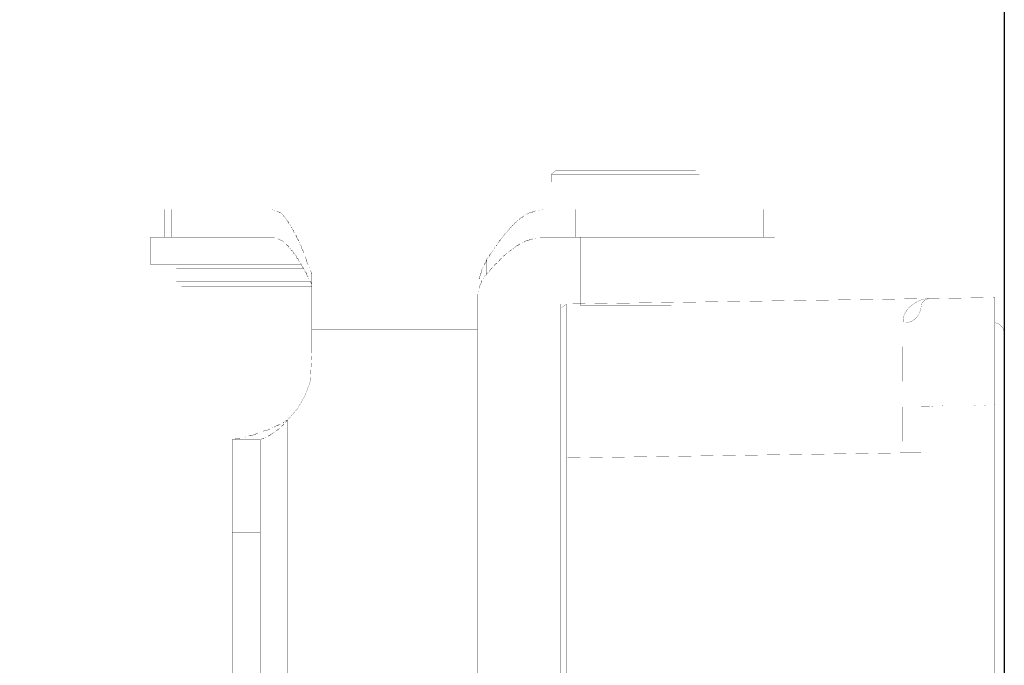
# Model space of a CAD drawing. Header units: millimetres. Extents: x -289 to 305, y -210 to 210.
# Tile 68 of 79: x 149.91 to 158.33, y 113.72 to 119.24. Entities that reach past the tile are written whole.
import ezdxf

# ---------------------------------------------------------------- set-up
doc = ezdxf.new("R2010")
doc.units = ezdxf.units.MM
doc.layers.add('VIEW0003', color=7, linetype='Continuous')
doc.styles.get("Standard").update_dxf_attribs({"font": 'ROMANS', "bigfont": 'EXTFONT'})
doc.dimstyles.new('ISO-25', dxfattribs={"dimtxt": 2.5, "dimasz": 2.5, "dimexe": 1.25, "dimexo": 0.625, "dimtad": 1, "dimtxsty": 'Standard', "dimcen": 2.5, "dimadec": 0, "dimazin": 0, "dimtfac": 1, "dimtmove": 0, "dimatfit": 3, "dimfxl": 1, "dimarcsym": 0})

# ---------------------------------------------------------------- blocks, each defined once
blk = doc.blocks.new('DTL0017')
at = {"color": 0, "linetype": 'Continuous'}
blk.add_line((-155.982, -2.3), (156, -2.3), dxfattribs=at)
at = {"color": 3, "linetype": 'Continuous'}
for points, const_width in [([(48.102, -2.778), (48.176, -2.558), (48.359, -2.374), (48.581, -2.3)], 0.00984), ([(48.581, -2.3), (88.048, -2.3)], 0.00984), ([(55.076, -2.778), (55.076, -2.3)], 0.00984), ([(89.815, -2.778), (46.814, -2.778)], 0.00984), ([(47.145, -24.756), (46.814, -2.778)], 0.00984), ([(52.315, -2.778), (52.352, -3.883)], 0.00197), ([(52.352, -4.251), (52.352, -4.656)], 0.00197), ([(52.352, -5.024), (52.388, -6.128)], 0.00197), ([(48.102, -7.49), (47.922, -7.487), (47.75, -7.447), (47.587, -7.375), (47.435, -7.274), (47.296, -7.149), (47.173, -7.005), (47.067, -6.844), (46.979, -6.672), (46.913, -6.493), (46.869, -6.31), (46.85, -6.128)], 0.00984), ([(46.85, -6.128), (52.388, -6.128)], 0.00984), ([(47.329, -6.57), (47.109, -6.533), (46.925, -6.349), (46.85, -6.128)], 0.00984), ([(47.329, -6.57), (47.454, -6.598), (47.572, -6.637), (47.68, -6.687), (47.778, -6.749), (47.865, -6.822), (47.941, -6.906), (48.003, -7.001), (48.051, -7.107), (48.084, -7.224), (48.102, -7.352), (48.102, -7.49)], 0.00984), ([(47.329, -6.57), (89.299, -6.57)], 0.00984), ([(84.241, -6.57), (84.241, -6.128), (52.388, -6.128)], 0.00984), ([(52.388, -6.57), (52.388, -6.128)], 0.00984), ([(54.78, -7.527), (81.848, -7.527), (81.848, -6.57)], 0.00984), ([(54.78, -6.57), (54.78, -7.527)], 0.00984), ([(54.78, -7.527), (48.102, -7.49)], 0.00984), ([(54.78, -7.527), (55.039, -24.756)], 0.00984), ([(81.848, -7.527), (81.591, -24.756), (55.039, -24.756)], 0.00984), ([(42.286, -14.081), (42.286, -15.158), (42.286, -16.236), (42.286, -17.314), (42.286, -18.391), (42.286, -19.469), (42.286, -20.546), (42.286, -21.624), (42.286, -22.701), (42.286, -23.779), (42.286, -24.856), (42.286, -25.934)], 0.00984), ([(42.286, -14.081), (43.721, -14.081)], 0.00984), ([(43.685, -14.081), (43.721, -14.081)], 0.00984), ([(43.721, -14.081), (43.721, -14.563), (43.721, -15.045), (43.721, -15.527), (43.721, -16.008), (43.721, -16.49), (43.721, -16.972), (43.721, -17.454), (43.721, -17.936), (43.721, -18.418), (43.721, -18.9), (43.721, -19.382)], 0.00984), ([(43.721, -14.081), (43.721, -14.67)], 0.00984), ([(43.721, -14.67), (42.286, -14.67)], 0.00984), ([(43.721, -14.67), (43.721, -15.543), (43.721, -16.417), (43.721, -17.29), (43.721, -18.164), (43.721, -19.037), (43.721, -19.91), (43.721, -20.784), (43.721, -21.657), (43.721, -22.531), (43.721, -23.404), (43.721, -24.278)], 0.00984), ([(40.887, -17.468), (40.887, -19.951), (40.887, -22.434), (40.887, -24.917), (40.887, -27.4), (40.887, -29.883), (40.887, -32.366), (40.887, -34.849), (40.887, -37.332), (40.887, -39.816), (40.887, -42.299), (40.887, -44.782)], 0.00984), ([(40.887, -17.468), (42.286, -17.468)], 0.00984), ([(40.299, -18.13), (40.482, -17.946)], 0.00984), ([(40.299, -18.13), (40.299, -18.783), (40.299, -19.435), (40.299, -20.088), (40.299, -20.74), (40.299, -21.393), (40.299, -22.045), (40.299, -22.698), (40.299, -23.351), (40.299, -24.003), (40.299, -24.656), (40.299, -25.308)], 0.00984), ([(40.482, -21.738), (40.482, -21.393), (40.482, -21.048), (40.482, -20.704), (40.482, -20.359), (40.482, -20.014), (40.482, -19.669), (40.482, -19.325), (40.482, -18.98), (40.482, -18.635), (40.482, -18.291), (40.482, -17.946)], 0.00984), ([(40.482, -17.946), (40.887, -17.946)], 0.00984), ([(42.286, -17.688), (40.887, -17.688)], 0.00984), ([(43.721, -19.382), (47.218, -19.382)], 0.00984), ([(47.218, -19.382), (47.218, -19.807), (47.218, -20.232), (47.218, -20.657), (47.218, -21.082), (47.218, -21.507), (47.218, -21.932), (47.218, -22.357), (47.218, -22.782), (47.218, -23.207), (47.218, -23.632), (47.218, -24.057)], 0.00984), ([(40.482, -25.529), (40.482, -25.185), (40.482, -24.84), (40.482, -24.495), (40.482, -24.151), (40.482, -23.806), (40.482, -23.461), (40.482, -23.116), (40.482, -22.772), (40.482, -22.427), (40.482, -22.082), (40.482, -21.738)], 0.00984), ([(43.721, -24.057), (43.721, -25.934)], 0.00984), ([(47.218, -24.057), (43.721, -24.057)], 0.00984), ([(43.721, -24.278), (42.286, -24.278)], 0.00984), ([(55.039, -24.756), (47.145, -24.756)], 0.00984), ([(47.329, -25.014), (47.145, -24.756)], 0.00984), ([(55.039, -25.051), (55.039, -24.756)], 0.00984), ([(47.145, -25.051), (89.483, -25.051)], 0.00984), ([(47.145, -25.051), (47.145, -28.364)], 0.00984), ([(40.482, -25.529), (40.299, -25.308)], 0.00984), ([(40.887, -25.529), (40.482, -25.529)], 0.00984), ([(42.286, -38.818), (42.286, -25.934)], 0.00984), ([(44.826, -28.842), (44.826, -28.805), (44.789, -28.805), (44.752, -28.769), (44.715, -28.769), (44.715, -28.732), (44.678, -28.732), (44.678, -28.695), (44.605, -28.695), (44.605, -28.658), (44.568, -28.658), (44.531, -28.622), (44.494, -28.622), (44.494, -28.585), (44.458, -28.585), (44.421, -28.548), (44.384, -28.548), (44.384, -28.511), (44.348, -28.511), (44.311, -28.474), (44.274, -28.474), (44.274, -28.437), (44.237, -28.437), (44.164, -28.364), (44.127, -28.364), (44.127, -28.327), (44.089, -28.327), (44.053, -28.29), (44.016, -28.29), (44.016, -28.253), (43.98, -28.253), (43.942, -28.217), (43.906, -28.217), (43.906, -28.18), (43.869, -28.18), (43.869, -28.143), (43.832, -28.143), (43.758, -28.069), (43.721, -28.069), (43.721, -28.033), (43.685, -28.033), (43.574, -27.922), (43.537, -27.922), (43.537, -27.885), (43.5, -27.885), (43.5, -27.848), (43.464, -27.848), (43.464, -27.811), (43.428, -27.811), (43.28, -27.664), (43.243, -27.664), (43.243, -27.628), (43.206, -27.628), (43.206, -27.591), (43.169, -27.591), (43.169, -27.554), (43.133, -27.554), (43.133, -27.517), (43.096, -27.517), (43.096, -27.48), (43.059, -27.48), (43.059, -27.443), (43.022, -27.443), (43.022, -27.407), (42.986, -27.407), (42.986, -27.37), (42.948, -27.37), (42.948, -27.333), (42.911, -27.333), (42.911, -27.296), (42.875, -27.296), (42.875, -27.259), (42.838, -27.223), (42.838, -27.186), (42.801, -27.186), (42.801, -27.149), (42.764, -27.149), (42.764, -27.112), (42.727, -27.112), (42.727, -27.075), (42.691, -27.039), (42.691, -27.002), (42.654, -27.002), (42.654, -26.965), (42.617, -26.965), (42.617, -26.891), (42.58, -26.891), (42.58, -26.854), (42.543, -26.818), (42.543, -26.781), (42.507, -26.744), (42.507, -26.707), (42.47, -26.67), (42.47, -26.597), (42.434, -26.597), (42.434, -26.486), (42.397, -26.486), (42.397, -26.376), (42.36, -26.339), (42.36, -26.192), (42.323, -26.155), (42.323, -25.971), (42.286, -25.971), (42.286, -25.934)], 0.00984), ([(42.286, -25.934), (43.721, -25.934)], 0.00984), ([(43.721, -25.934), (43.721, -25.939), (43.721, -25.953), (43.721, -25.972), (43.721, -25.995), (43.721, -26.02), (43.721, -26.043), (43.721, -26.063), (43.721, -26.076), (43.721, -26.081), (43.722, -26.083), (43.726, -26.086), (43.731, -26.091), (43.736, -26.097), (43.742, -26.103), (43.748, -26.109), (43.753, -26.113), (43.757, -26.117), (43.758, -26.118), (43.758, -26.138), (43.758, -26.158), (43.758, -26.179), (43.758, -26.199), (43.758, -26.219), (43.758, -26.24), (43.758, -26.26), (43.758, -26.28), (43.758, -26.301), (43.758, -26.303), (43.758, -26.307), (43.758, -26.311), (43.758, -26.317), (43.758, -26.323), (43.758, -26.329), (43.758, -26.334), (43.758, -26.338), (43.758, -26.339), (43.759, -26.34), (43.762, -26.343), (43.767, -26.348), (43.773, -26.354), (43.779, -26.36), (43.785, -26.366), (43.79, -26.371), (43.793, -26.374), (43.795, -26.376), (43.795, -26.38), (43.795, -26.393), (43.795, -26.411), (43.795, -26.434), (43.795, -26.459), (43.795, -26.482), (43.795, -26.502), (43.795, -26.517), (43.795, -26.523), (43.799, -26.523), (43.804, -26.523), (43.809, -26.523), (43.815, -26.523), (43.821, -26.523), (43.826, -26.523), (43.83, -26.523), (43.832, -26.523), (43.832, -26.527), (43.832, -26.539), (43.832, -26.558), (43.832, -26.58), (43.832, -26.605), (43.832, -26.628), (43.832, -26.649), (43.832, -26.663), (43.832, -26.67), (43.836, -26.67), (43.84, -26.67), (43.846, -26.67), (43.852, -26.67), (43.858, -26.67), (43.863, -26.67), (43.867, -26.67), (43.868, -26.67), (43.869, -26.673), (43.869, -26.682), (43.869, -26.696), (43.869, -26.713), (43.869, -26.731), (43.869, -26.749), (43.869, -26.764), (43.869, -26.775), (43.869, -26.781), (43.872, -26.781), (43.877, -26.781), (43.883, -26.781), (43.889, -26.781), (43.895, -26.781), (43.9, -26.781), (43.904, -26.781), (43.906, -26.781), (43.906, -26.782), (43.906, -26.788), (43.906, -26.797), (43.906, -26.808), (43.906, -26.821), (43.906, -26.832), (43.906, -26.843), (43.906, -26.85), (43.906, -26.854), (43.909, -26.854), (43.914, -26.854), (43.919, -26.854), (43.925, -26.854), (43.931, -26.854), (43.936, -26.854), (43.94, -26.854), (43.942, -26.854), (43.942, -26.856), (43.942, -26.861), (43.942, -26.87), (43.942, -26.881), (43.942, -26.894), (43.942, -26.905), (43.942, -26.916), (43.942, -26.924), (43.942, -26.928), (43.946, -26.928), (43.95, -26.928), (43.956, -26.928), (43.962, -26.928), (43.968, -26.928), (43.973, -26.928), (43.977, -26.928), (43.98, -26.928), (43.98, -26.929), (43.98, -26.935), (43.98, -26.943), (43.98, -26.955), (43.98, -26.967), (43.98, -26.979), (43.98, -26.989), (43.98, -26.997), (43.98, -27.001), (43.983, -27.002), (43.987, -27.002), (43.993, -27.002), (43.999, -27.002), (44.004, -27.002), (44.01, -27.002), (44.014, -27.002), (44.016, -27.002), (44.016, -27.008), (44.016, -27.017), (44.016, -27.028), (44.016, -27.04), (44.016, -27.052), (44.016, -27.062), (44.016, -27.071), (44.016, -27.075), (44.019, -27.075), (44.023, -27.075), (44.029, -27.075), (44.035, -27.075), (44.041, -27.075), (44.046, -27.075), (44.051, -27.075), (44.053, -27.075), (44.053, -27.081), (44.053, -27.09), (44.053, -27.101), (44.053, -27.113), (44.053, -27.125), (44.053, -27.135), (44.053, -27.144), (44.053, -27.148), (44.056, -27.149), (44.06, -27.149), (44.065, -27.149), (44.071, -27.149), (44.077, -27.149), (44.083, -27.149), (44.087, -27.149), (44.089, -27.149), (44.089, -27.154), (44.089, -27.163), (44.089, -27.174), (44.089, -27.186), (44.089, -27.198), (44.089, -27.209), (44.089, -27.217)], 0.00984), ([(44.089, -27.217), (44.089, -27.222), (44.092, -27.223), (44.096, -27.223), (44.102, -27.223), (44.108, -27.223), (44.114, -27.223), (44.12, -27.223), (44.124, -27.223), (44.126, -27.223), (44.127, -27.225), (44.127, -27.229), (44.127, -27.235), (44.127, -27.241), (44.127, -27.247), (44.127, -27.252), (44.127, -27.257), (44.127, -27.259), (44.129, -27.259), (44.133, -27.259), (44.139, -27.259), (44.145, -27.259), (44.151, -27.259), (44.156, -27.259), (44.161, -27.259), (44.163, -27.259), (44.164, -27.264), (44.164, -27.273), (44.164, -27.283), (44.164, -27.295), (44.164, -27.307), (44.164, -27.318), (44.164, -27.327), (44.164, -27.332), (44.166, -27.333), (44.17, -27.333), (44.175, -27.333), (44.181, -27.333), (44.187, -27.333), (44.193, -27.333), (44.197, -27.333), (44.2, -27.333), (44.2, -27.335), (44.2, -27.339), (44.2, -27.345), (44.2, -27.351), (44.2, -27.357), (44.2, -27.362), (44.2, -27.367), (44.2, -27.369), (44.203, -27.372), (44.207, -27.376), (44.212, -27.381), (44.218, -27.387), (44.224, -27.394), (44.23, -27.399), (44.234, -27.403), (44.237, -27.406), (44.237, -27.409), (44.237, -27.413), (44.237, -27.418), (44.237, -27.424), (44.237, -27.43), (44.237, -27.436), (44.237, -27.44), (44.237, -27.443), (44.239, -27.443), (44.243, -27.443), (44.249, -27.443), (44.255, -27.443), (44.261, -27.443), (44.266, -27.443), (44.271, -27.443), (44.274, -27.443), (44.274, -27.445), (44.274, -27.449), (44.274, -27.454), (44.274, -27.46), (44.274, -27.466), (44.274, -27.472), (44.274, -27.477), (44.274, -27.479), (44.276, -27.48), (44.28, -27.48), (44.285, -27.48), (44.291, -27.48), (44.297, -27.48), (44.303, -27.48), (44.307, -27.48), (44.31, -27.48), (44.311, -27.482), (44.311, -27.486), (44.311, -27.491), (44.311, -27.497), (44.311, -27.503), (44.311, -27.509), (44.311, -27.513), (44.311, -27.516), (44.313, -27.519), (44.317, -27.523), (44.322, -27.528), (44.328, -27.534), (44.334, -27.54), (44.339, -27.545), (44.344, -27.55), (44.347, -27.553), (44.348, -27.554), (44.348, -27.556), (44.348, -27.559), (44.348, -27.564), (44.348, -27.57), (44.348, -27.576), (44.348, -27.582), (44.348, -27.587), (44.348, -27.59), (44.35, -27.591), (44.353, -27.591), (44.358, -27.591), (44.364, -27.591), (44.37, -27.591), (44.375, -27.591), (44.38, -27.591), (44.383, -27.591), (44.384, -27.592), (44.384, -27.596), (44.384, -27.601), (44.384, -27.607), (44.384, -27.613), (44.384, -27.619), (44.384, -27.623), (44.384, -27.627), (44.385, -27.628), (44.389, -27.628), (44.394, -27.628), (44.4, -27.628), (44.406, -27.628), (44.412, -27.628), (44.417, -27.628), (44.42, -27.628), (44.421, -27.629), (44.421, -27.633), (44.421, -27.638), (44.421, -27.644), (44.421, -27.65), (44.421, -27.655), (44.421, -27.66), (44.421, -27.663), (44.421, -27.664), (44.422, -27.666), (44.426, -27.669), (44.431, -27.674), (44.437, -27.68), (44.443, -27.686), (44.448, -27.692), (44.453, -27.697), (44.456, -27.7), (44.458, -27.701), (44.458, -27.703), (44.458, -27.706), (44.458, -27.711), (44.458, -27.717), (44.458, -27.723), (44.458, -27.729), (44.458, -27.734), (44.458, -27.737), (44.458, -27.738), (44.459, -27.738), (44.462, -27.738), (44.467, -27.738), (44.473, -27.738), (44.479, -27.738), (44.485, -27.738), (44.49, -27.738), (44.493, -27.738), (44.494, -27.738), (44.494, -27.739), (44.494, -27.743), (44.494, -27.748), (44.494, -27.753), (44.494, -27.759), (44.494, -27.765), (44.494, -27.77), (44.494, -27.773)], 0.00984), ([(44.494, -27.773), (44.494, -27.775), (44.496, -27.775), (44.499, -27.775), (44.504, -27.775), (44.51, -27.775), (44.516, -27.775), (44.522, -27.775), (44.526, -27.775), (44.53, -27.775), (44.531, -27.775), (44.531, -27.776), (44.531, -27.779), (44.531, -27.784), (44.531, -27.79), (44.531, -27.796), (44.531, -27.802), (44.531, -27.807), (44.531, -27.81), (44.531, -27.811), (44.532, -27.811), (44.536, -27.811), (44.54, -27.811), (44.546, -27.811), (44.552, -27.811), (44.558, -27.811), (44.563, -27.811), (44.567, -27.811), (44.568, -27.811), (44.568, -27.813), (44.568, -27.816), (44.568, -27.821), (44.568, -27.826), (44.568, -27.832), (44.568, -27.838), (44.568, -27.843), (44.568, -27.847), (44.568, -27.848), (44.57, -27.85), (44.577, -27.857), (44.586, -27.866), (44.597, -27.878), (44.61, -27.89), (44.621, -27.902), (44.631, -27.912), (44.638, -27.919), (44.641, -27.922), (44.641, -27.923), (44.641, -27.926), (44.641, -27.931), (44.641, -27.937), (44.641, -27.943), (44.641, -27.949), (44.641, -27.954), (44.641, -27.957), (44.641, -27.959), (44.646, -27.959), (44.65, -27.959), (44.656, -27.959), (44.662, -27.959), (44.668, -27.959), (44.673, -27.959), (44.677, -27.959), (44.678, -27.959), (44.678, -27.963), (44.678, -27.968), (44.678, -27.973), (44.678, -27.979), (44.678, -27.985), (44.678, -27.99), (44.678, -27.994), (44.678, -27.996), (44.682, -27.996), (44.687, -27.996), (44.693, -27.996), (44.699, -27.996), (44.705, -27.996), (44.71, -27.996), (44.713, -27.996), (44.715, -27.996), (44.715, -28), (44.715, -28.004), (44.715, -28.01), (44.715, -28.016), (44.715, -28.022), (44.715, -28.027), (44.715, -28.031), (44.715, -28.033), (44.719, -28.033), (44.723, -28.033), (44.729, -28.033), (44.735, -28.033), (44.741, -28.033), (44.746, -28.033), (44.75, -28.033), (44.752, -28.033), (44.752, -28.036), (44.752, -28.041), (44.752, -28.046), (44.752, -28.052), (44.752, -28.058), (44.752, -28.063), (44.752, -28.067), (44.752, -28.069), (44.756, -28.069), (44.76, -28.069), (44.766, -28.069), (44.772, -28.069), (44.778, -28.069), (44.783, -28.069), (44.787, -28.069), (44.789, -28.069), (44.789, -28.073), (44.789, -28.077), (44.789, -28.083), (44.789, -28.089), (44.789, -28.095), (44.789, -28.1), (44.789, -28.104), (44.789, -28.106), (44.792, -28.106), (44.797, -28.106), (44.802, -28.106), (44.809, -28.106), (44.815, -28.106), (44.82, -28.106), (44.824, -28.106), (44.826, -28.106), (44.826, -28.109), (44.826, -28.114), (44.826, -28.119), (44.826, -28.125), (44.826, -28.131), (44.826, -28.137), (44.826, -28.141), (44.826, -28.143), (44.829, -28.143), (44.834, -28.143), (44.839, -28.143), (44.845, -28.143), (44.851, -28.143), (44.856, -28.143), (44.86, -28.143), (44.862, -28.143), (44.863, -28.146), (44.863, -28.15), (44.863, -28.156), (44.863, -28.162), (44.863, -28.168), (44.863, -28.173), (44.863, -28.177), (44.863, -28.179), (44.866, -28.18), (44.87, -28.18), (44.876, -28.18), (44.882, -28.18), (44.888, -28.18), (44.893, -28.18), (44.897, -28.18), (44.9, -28.18), (44.9, -28.183), (44.9, -28.187), (44.9, -28.192), (44.9, -28.198), (44.9, -28.204), (44.9, -28.21), (44.9, -28.214), (44.9, -28.216), (44.903, -28.217), (44.907, -28.217), (44.912, -28.217), (44.918, -28.217), (44.924, -28.217), (44.93, -28.217), (44.934, -28.217), (44.936, -28.217), (44.936, -28.219), (44.936, -28.224), (44.936, -28.229), (44.936, -28.235), (44.936, -28.241), (44.936, -28.246), (44.936, -28.251), (44.936, -28.253)], 0.00984), ([(44.937, -28.253), (44.939, -28.253), (44.943, -28.253), (44.949, -28.253), (44.955, -28.253), (44.961, -28.253), (44.966, -28.253), (44.971, -28.253), (44.973, -28.253), (44.973, -28.256), (44.973, -28.26), (44.973, -28.266), (44.973, -28.272), (44.973, -28.278), (44.973, -28.283), (44.973, -28.287), (44.973, -28.29), (44.976, -28.29), (44.98, -28.29), (44.985, -28.29), (44.991, -28.29), (44.997, -28.29), (45.002, -28.29), (45.007, -28.29), (45.009, -28.29), (45.01, -28.293), (45.01, -28.297), (45.01, -28.302), (45.01, -28.308), (45.01, -28.314), (45.01, -28.32), (45.01, -28.324), (45.01, -28.327), (45.012, -28.327), (45.016, -28.327), (45.022, -28.327), (45.028, -28.327), (45.034, -28.327), (45.039, -28.327), (45.044, -28.327), (45.047, -28.327), (45.047, -28.329), (45.047, -28.333), (45.047, -28.339), (45.047, -28.345), (45.047, -28.351), (45.047, -28.356), (45.047, -28.36), (45.047, -28.363), (45.049, -28.364), (45.053, -28.364), (45.059, -28.364), (45.065, -28.364), (45.071, -28.364), (45.076, -28.364), (45.081, -28.364), (45.083, -28.364), (45.084, -28.366), (45.084, -28.37), (45.084, -28.375), (45.084, -28.381), (45.084, -28.387), (45.084, -28.393), (45.084, -28.397), (45.084, -28.4), (45.086, -28.4), (45.09, -28.4), (45.095, -28.4), (45.101, -28.4), (45.107, -28.4), (45.113, -28.4), (45.117, -28.4), (45.12, -28.4), (45.121, -28.403), (45.121, -28.406), (45.121, -28.412), (45.121, -28.418), (45.121, -28.424), (45.121, -28.429), (45.121, -28.434), (45.121, -28.437), (45.123, -28.437), (45.127, -28.437), (45.132, -28.437), (45.138, -28.437), (45.144, -28.437), (45.149, -28.437), (45.154, -28.437), (45.157, -28.437), (45.158, -28.439), (45.158, -28.443), (45.158, -28.448), (45.158, -28.454), (45.158, -28.46), (45.158, -28.466), (45.158, -28.47), (45.158, -28.473), (45.159, -28.474), (45.163, -28.474), (45.168, -28.474), (45.174, -28.474), (45.18, -28.474), (45.186, -28.474), (45.191, -28.474), (45.194, -28.474), (45.194, -28.476), (45.194, -28.48), (45.194, -28.485), (45.194, -28.491), (45.194, -28.497), (45.194, -28.502), (45.194, -28.507), (45.194, -28.51), (45.196, -28.511), (45.2, -28.511), (45.205, -28.511), (45.211, -28.511), (45.217, -28.511), (45.223, -28.511), (45.227, -28.511), (45.23, -28.511), (45.231, -28.513), (45.231, -28.516), (45.231, -28.521), (45.231, -28.527), (45.231, -28.533), (45.231, -28.539), (45.231, -28.544), (45.231, -28.547), (45.233, -28.548), (45.237, -28.548), (45.242, -28.548), (45.247, -28.548), (45.254, -28.548), (45.259, -28.548), (45.264, -28.548), (45.267, -28.548), (45.268, -28.549), (45.268, -28.553), (45.268, -28.558), (45.268, -28.564), (45.268, -28.57), (45.268, -28.576), (45.268, -28.58), (45.268, -28.584), (45.268, -28.585), (45.27, -28.585), (45.273, -28.585), (45.278, -28.585), (45.284, -28.585), (45.29, -28.585), (45.295, -28.585), (45.3, -28.585), (45.303, -28.585), (45.304, -28.585), (45.304, -28.586), (45.304, -28.59), (45.304, -28.595), (45.304, -28.6), (45.304, -28.607), (45.304, -28.612), (45.304, -28.617), (45.304, -28.62), (45.304, -28.622), (45.305, -28.622), (45.309, -28.622), (45.314, -28.622), (45.32, -28.622), (45.326, -28.622), (45.332, -28.622), (45.336, -28.622), (45.34, -28.622), (45.341, -28.622), (45.342, -28.623), (45.346, -28.626), (45.351, -28.631), (45.356, -28.637), (45.363, -28.643), (45.368, -28.649), (45.373, -28.654), (45.377, -28.657), (45.378, -28.658)], 0.00984), ([(45.341, -28.658), (45.342, -28.658), (45.346, -28.658), (45.35, -28.658), (45.356, -28.658), (45.362, -28.658), (45.368, -28.658), (45.373, -28.658), (45.376, -28.658), (45.378, -28.658), (45.379, -28.658), (45.382, -28.658), (45.387, -28.658), (45.393, -28.658), (45.399, -28.658), (45.405, -28.658), (45.41, -28.658), (45.413, -28.658), (45.415, -28.658), (45.415, -28.663), (45.415, -28.667), (45.415, -28.673), (45.415, -28.679), (45.415, -28.685), (45.415, -28.69), (45.415, -28.693), (45.415, -28.695), (45.419, -28.695), (45.423, -28.695), (45.429, -28.695), (45.435, -28.695), (45.441, -28.695), (45.446, -28.695), (45.45, -28.695), (45.451, -28.695), (45.452, -28.699), (45.452, -28.703), (45.452, -28.709), (45.452, -28.715), (45.452, -28.721), (45.452, -28.726), (45.452, -28.73), (45.452, -28.732), (45.455, -28.732), (45.46, -28.732), (45.465, -28.732), (45.471, -28.732), (45.477, -28.732), (45.482, -28.732), (45.486, -28.732), (45.488, -28.732), (45.488, -28.735), (45.488, -28.74), (45.488, -28.745), (45.488, -28.751), (45.488, -28.757), (45.488, -28.762), (45.488, -28.766), (45.488, -28.768), (45.491, -28.769), (45.496, -28.769), (45.501, -28.769), (45.507, -28.769), (45.513, -28.769), (45.519, -28.769), (45.523, -28.769), (45.525, -28.769), (45.525, -28.772), (45.525, -28.776), (45.525, -28.781), (45.525, -28.787), (45.525, -28.793), (45.525, -28.799), (45.525, -28.803), (45.525, -28.805), (45.528, -28.805), (45.532, -28.805), (45.537, -28.805), (45.543, -28.805), (45.549, -28.805), (45.555, -28.805), (45.559, -28.805), (45.561, -28.805), (45.562, -28.808), (45.562, -28.812), (45.562, -28.818), (45.562, -28.823), (45.562, -28.83), (45.562, -28.835), (45.562, -28.839), (45.562, -28.842), (45.564, -28.842), (45.568, -28.842), (45.573, -28.842), (45.579, -28.842), (45.585, -28.842), (45.591, -28.842), (45.595, -28.842), (45.598, -28.842), (45.599, -28.845), (45.599, -28.848), (45.599, -28.854), (45.599, -28.86), (45.599, -28.866), (45.599, -28.871), (45.599, -28.876), (45.599, -28.879), (45.603, -28.879), (45.61, -28.879), (45.621, -28.879), (45.633, -28.879), (45.645, -28.879), (45.656, -28.879), (45.665, -28.879), (45.671, -28.879), (45.672, -28.879), (45.672, -28.881), (45.672, -28.885), (45.672, -28.89), (45.672, -28.896), (45.672, -28.902), (45.672, -28.908), (45.672, -28.912), (45.672, -28.915)], 0.00984), ([(45.857, -29.247), (45.857, -29.244), (45.857, -29.24), (45.857, -29.234), (45.857, -29.228), (45.857, -29.222), (45.857, -29.217), (45.857, -29.213), (45.857, -29.211), (45.855, -29.21), (45.844, -29.21), (45.827, -29.21), (45.805, -29.21), (45.781, -29.21), (45.757, -29.21), (45.736, -29.21), (45.719, -29.21), (45.71, -29.21), (45.709, -29.21), (45.709, -29.208), (45.709, -29.203), (45.709, -29.198), (45.709, -29.192), (45.709, -29.186), (45.709, -29.181), (45.709, -29.176), (45.709, -29.174), (45.708, -29.174), (45.699, -29.174), (45.682, -29.174), (45.661, -29.174), (45.637, -29.174), (45.613, -29.174), (45.591, -29.174), (45.574, -29.174), (45.564, -29.174), (45.562, -29.173), (45.562, -29.171), (45.562, -29.167), (45.562, -29.162), (45.562, -29.156), (45.562, -29.15), (45.562, -29.145), (45.562, -29.14), (45.562, -29.137), (45.556, -29.137), (45.544, -29.137), (45.528, -29.137), (45.511, -29.137), (45.493, -29.137), (45.476, -29.137), (45.462, -29.137), (45.454, -29.137), (45.452, -29.137), (45.452, -29.135), (45.452, -29.131), (45.452, -29.126), (45.452, -29.12), (45.452, -29.114), (45.452, -29.109), (45.452, -29.104), (45.452, -29.101), (45.448, -29.1), (45.441, -29.1), (45.431, -29.1), (45.419, -29.1), (45.407, -29.1), (45.396, -29.1), (45.386, -29.1), (45.38, -29.1), (45.378, -29.1), (45.376, -29.099), (45.373, -29.095), (45.368, -29.09), (45.362, -29.084), (45.356, -29.078), (45.35, -29.073), (45.346, -29.068), (45.342, -29.064), (45.341, -29.063), (45.339, -29.063), (45.332, -29.063), (45.322, -29.063), (45.311, -29.063), (45.299, -29.063), (45.288, -29.063), (45.278, -29.063), (45.271, -29.063), (45.268, -29.063), (45.268, -29.062), (45.268, -29.059), (45.268, -29.054), (45.268, -29.048), (45.268, -29.042), (45.268, -29.037), (45.268, -29.032), (45.268, -29.028), (45.268, -29.026), (45.266, -29.026), (45.26, -29.026), (45.251, -29.026), (45.24, -29.026), (45.228, -29.026), (45.216, -29.026), (45.206, -29.026), (45.198, -29.026), (45.195, -29.026), (45.194, -29.023), (45.194, -29.018), (45.194, -29.012), (45.194, -29.006), (45.194, -29.001), (45.194, -28.995), (45.194, -28.991), (45.194, -28.99), (45.193, -28.989), (45.188, -28.989), (45.179, -28.989), (45.168, -28.989), (45.156, -28.989), (45.144, -28.989), (45.133, -28.989), (45.125, -28.989), (45.121, -28.989), (45.121, -28.986), (45.121, -28.982), (45.121, -28.977), (45.121, -28.971), (45.121, -28.965), (45.121, -28.959), (45.121, -28.955), (45.121, -28.953), (45.115, -28.953), (45.107, -28.953), (45.096, -28.953), (45.084, -28.953), (45.072, -28.953), (45.061, -28.953), (45.053, -28.953), (45.048, -28.953), (45.047, -28.95), (45.047, -28.946), (45.047, -28.941), (45.047, -28.935), (45.047, -28.929), (45.047, -28.923), (45.047, -28.919), (45.047, -28.917), (45.042, -28.916), (45.034, -28.916), (45.024, -28.916), (45.012, -28.916), (45, -28.916), (44.989, -28.916), (44.98, -28.916), (44.975, -28.916), (44.973, -28.916), (44.973, -28.914), (44.973, -28.91), (44.973, -28.905), (44.973, -28.899), (44.973, -28.893), (44.973, -28.887), (44.973, -28.883), (44.973, -28.88), (44.97, -28.879), (44.962, -28.879), (44.952, -28.879), (44.94, -28.879), (44.928, -28.879), (44.917, -28.879), (44.908, -28.879), (44.902, -28.879), (44.9, -28.879), (44.9, -28.878), (44.9, -28.874), (44.9, -28.869), (44.9, -28.863), (44.9, -28.857), (44.9, -28.851), (44.9, -28.847), (44.9, -28.843), (44.9, -28.842), (44.897, -28.842), (44.89, -28.842), (44.88, -28.842), (44.869, -28.842), (44.857, -28.842), (44.845, -28.842), (44.835, -28.842), (44.829, -28.842), (44.826, -28.842)], 0.00984), ([(44.826, -28.842), (45.562, -28.842)], 0.00984), ([(45.672, -28.916), (45.674, -28.916), (45.678, -28.916), (45.683, -28.916), (45.689, -28.916), (45.695, -28.916), (45.7, -28.916), (45.705, -28.916), (45.708, -28.916), (45.709, -28.918), (45.709, -28.921), (45.709, -28.926), (45.709, -28.932), (45.709, -28.938), (45.709, -28.944), (45.709, -28.949), (45.709, -28.952), (45.709, -28.953), (45.711, -28.953), (45.714, -28.953), (45.719, -28.953), (45.725, -28.953), (45.731, -28.953), (45.737, -28.953), (45.742, -28.953), (45.745, -28.953), (45.747, -28.953), (45.748, -28.954), (45.751, -28.958), (45.756, -28.962), (45.762, -28.968), (45.768, -28.974), (45.773, -28.98), (45.778, -28.985), (45.782, -28.988), (45.783, -28.989), (45.784, -28.989), (45.787, -28.989), (45.792, -28.989), (45.798, -28.989), (45.804, -28.989), (45.81, -28.989), (45.815, -28.989), (45.819, -28.989), (45.82, -28.989), (45.82, -28.99), (45.82, -28.994), (45.82, -28.998), (45.82, -29.004), (45.82, -29.01), (45.82, -29.016), (45.82, -29.021), (45.82, -29.025), (45.82, -29.026), (45.822, -29.026), (45.828, -29.026), (45.838, -29.026), (45.849, -29.026), (45.861, -29.026), (45.873, -29.026), (45.883, -29.026), (45.89, -29.026), (45.894, -29.026), (45.894, -29.03), (45.894, -29.035), (45.894, -29.04), (45.894, -29.046), (45.894, -29.052), (45.894, -29.057), (45.894, -29.061), (45.894, -29.063), (45.897, -29.063), (45.902, -29.063), (45.907, -29.063), (45.913, -29.063), (45.919, -29.063), (45.924, -29.063), (45.928, -29.063), (45.93, -29.063), (45.93, -29.067), (45.93, -29.071), (45.93, -29.077), (45.93, -29.083), (45.93, -29.089), (45.93, -29.094), (45.93, -29.098), (45.93, -29.1), (45.931, -29.1), (45.936, -29.1), (45.945, -29.1), (45.956, -29.1), (45.969, -29.1), (45.981, -29.1), (45.991, -29.1), (45.999, -29.1), (46.004, -29.1), (46.004, -29.103), (46.004, -29.107), (46.004, -29.113), (46.004, -29.119), (46.004, -29.125), (46.004, -29.13), (46.004, -29.134), (46.004, -29.137), (46.01, -29.137), (46.018, -29.137), (46.029, -29.137), (46.041, -29.137), (46.053, -29.137), (46.064, -29.137), (46.072, -29.137), (46.077, -29.137), (46.078, -29.137), (46.081, -29.139), (46.085, -29.144), (46.09, -29.149), (46.096, -29.155), (46.102, -29.161), (46.108, -29.166), (46.112, -29.171), (46.114, -29.173), (46.12, -29.174), (46.128, -29.174), (46.139, -29.174), (46.15, -29.174), (46.163, -29.174), (46.173, -29.174), (46.182, -29.174), (46.187, -29.174), (46.188, -29.174), (46.188, -29.176), (46.188, -29.18), (46.188, -29.185), (46.188, -29.191), (46.188, -29.197), (46.188, -29.203), (46.188, -29.207), (46.188, -29.21), (46.195, -29.21), (46.206, -29.21), (46.222, -29.21), (46.24, -29.21), (46.258, -29.21), (46.274, -29.21), (46.288, -29.21), (46.296, -29.21), (46.298, -29.211), (46.3, -29.212), (46.304, -29.216), (46.309, -29.221), (46.315, -29.227), (46.321, -29.233), (46.327, -29.239), (46.331, -29.244), (46.334, -29.247), (46.335, -29.247), (46.342, -29.247), (46.357, -29.247), (46.377, -29.247), (46.401, -29.247), (46.425, -29.247), (46.448, -29.247), (46.466, -29.247), (46.478, -29.247), (46.482, -29.247), (46.482, -29.249), (46.482, -29.253), (46.482, -29.258), (46.482, -29.263), (46.482, -29.269), (46.482, -29.275), (46.482, -29.28), (46.482, -29.283), (46.484, -29.284), (46.505, -29.284), (46.525, -29.284), (46.546, -29.284), (46.566, -29.284), (46.586, -29.284), (46.607, -29.284), (46.627, -29.284), (46.647, -29.284), (46.667, -29.284), (46.667, -29.285), (46.667, -29.289), (46.667, -29.294), (46.667, -29.299), (46.667, -29.306), (46.667, -29.311), (46.667, -29.316), (46.667, -29.319), (46.667, -29.321)], 0.00984), ([(46.629, -29.321), (46.629, -29.319), (46.629, -29.316), (46.629, -29.311), (46.629, -29.306), (46.629, -29.3), (46.629, -29.294), (46.629, -29.289), (46.629, -29.285), (46.629, -29.284), (46.577, -29.284), (46.521, -29.284), (46.464, -29.284), (46.407, -29.284), (46.35, -29.284), (46.293, -29.284), (46.237, -29.284), (46.18, -29.284), (46.123, -29.284), (46.115, -29.283), (46.115, -29.28), (46.115, -29.275), (46.115, -29.27), (46.115, -29.264), (46.115, -29.258), (46.115, -29.253), (46.115, -29.249), (46.115, -29.247), (46.093, -29.247), (46.064, -29.247), (46.036, -29.247), (46.007, -29.247), (45.979, -29.247), (45.95, -29.247), (45.922, -29.247), (45.894, -29.247), (45.865, -29.247), (45.857, -29.247)], 0.00984), ([(46.629, -29.321), (48.433, -29.321)], 0.00984), ([(48.433, -29.321), (88.305, -29.321), (88.305, -37.824), (87.054, -37.824)], 0.00984), ([(49.501, -37.824), (48.433, -37.824), (48.433, -29.321)], 0.00984), ([(42.286, -39.923), (42.286, -39.849), (42.323, -39.849), (42.323, -39.738), (42.36, -39.738), (42.36, -39.628), (42.397, -39.628), (42.397, -39.554), (42.434, -39.518), (42.434, -39.481), (42.47, -39.481), (42.47, -39.407), (42.507, -39.407), (42.507, -39.371), (42.543, -39.371), (42.543, -39.334), (42.58, -39.334), (42.58, -39.297), (42.617, -39.297), (42.617, -39.26), (42.654, -39.26), (42.654, -39.223), (42.691, -39.223), (42.727, -39.186), (42.764, -39.186), (42.764, -39.149), (42.801, -39.149), (42.801, -39.113), (42.838, -39.113), (42.875, -39.076), (42.911, -39.076), (42.911, -39.039), (42.986, -39.039), (42.986, -39.002), (43.022, -39.002), (43.022, -38.966), (43.059, -38.966), (43.096, -38.929), (43.133, -38.929), (43.133, -38.892), (43.206, -38.892), (43.206, -38.855), (43.243, -38.855), (43.28, -38.818), (43.317, -38.818), (43.354, -38.782), (43.391, -38.782), (43.391, -38.745), (43.464, -38.745), (43.464, -38.708), (43.537, -38.708), (43.537, -38.671), (43.611, -38.671), (43.611, -38.634), (43.685, -38.634), (43.685, -38.597), (43.758, -38.597), (43.758, -38.56), (43.832, -38.56), (43.832, -38.524), (43.906, -38.524), (43.906, -38.487), (43.98, -38.487), (44.016, -38.45), (44.089, -38.45), (44.089, -38.413), (44.164, -38.413), (44.164, -38.377), (44.237, -38.377), (44.237, -38.34), (44.311, -38.34), (44.348, -38.303), (44.421, -38.303), (44.421, -38.266), (44.531, -38.266), (44.531, -38.229), (44.605, -38.229), (44.641, -38.192), (44.715, -38.192), (44.715, -38.156), (44.789, -38.156), (44.826, -38.119), (44.9, -38.119), (44.9, -38.082), (45.01, -38.082), (45.01, -38.045), (45.084, -38.045), (45.121, -38.008), (45.194, -38.008), (45.194, -37.972), (45.268, -37.972), (45.304, -37.935), (45.378, -37.935), (45.415, -37.898), (45.488, -37.898), (45.488, -37.861), (45.599, -37.861), (45.599, -37.824), (45.635, -37.824)], 0.00984), ([(46.152, -37.824), (46.115, -37.824), (46.115, -37.861), (46.041, -37.861), (46.041, -37.898), (45.967, -37.898), (45.967, -37.935), (45.894, -37.935), (45.894, -37.972), (45.82, -37.972), (45.82, -38.008), (45.747, -38.008), (45.747, -38.045), (45.709, -38.045), (45.672, -38.045), (45.672, -38.082), (45.599, -38.082), (45.599, -38.119), (45.525, -38.119), (45.525, -38.156), (45.488, -38.156), (45.452, -38.192), (45.415, -38.192), (45.378, -38.229), (45.341, -38.229), (45.341, -38.266), (45.268, -38.266), (45.268, -38.303), (45.194, -38.303), (45.194, -38.34), (45.158, -38.34), (45.121, -38.377), (45.084, -38.377), (45.084, -38.413), (45.01, -38.413), (45.01, -38.45), (44.973, -38.45), (44.936, -38.487), (44.9, -38.487), (44.9, -38.524), (44.826, -38.524), (44.826, -38.56), (44.789, -38.56), (44.789, -38.597), (44.715, -38.597), (44.715, -38.634), (44.678, -38.634), (44.678, -38.671), (44.605, -38.671), (44.605, -38.708), (44.568, -38.708), (44.568, -38.745), (44.531, -38.745), (44.494, -38.782), (44.458, -38.782), (44.458, -38.818), (44.421, -38.818), (44.421, -38.855), (44.384, -38.855), (44.384, -38.892), (44.348, -38.892), (44.274, -38.966), (44.237, -38.966), (44.237, -39.002), (44.2, -39.002), (44.2, -39.039), (44.164, -39.039), (44.164, -39.076), (44.127, -39.076), (44.127, -39.113), (44.089, -39.113), (44.089, -39.149), (44.053, -39.149), (44.053, -39.186), (44.016, -39.186), (44.016, -39.223), (43.98, -39.223), (43.98, -39.26), (43.942, -39.297), (43.906, -39.334), (43.906, -39.371), (43.869, -39.371), (43.869, -39.444), (43.832, -39.444), (43.832, -39.518), (43.795, -39.518), (43.795, -39.628), (43.758, -39.628), (43.758, -39.738), (43.721, -39.775), (43.721, -39.923), (42.286, -39.923)], 0.00984), ([(48.433, -37.824), (45.635, -37.824)], 0.00984), ([(46.261, -41.469), (46.261, -37.824)], 0.00984), ([(46.261, -40.659), (46.261, -37.824)], 0.00984), ([(49.501, -37.824), (51.074, -37.898), (51.81, -38.156), (52.51, -38.56), (53.099, -39.076)], 0.00984), ([(45.121, -38.377), (45.121, -39.079), (45.121, -39.782), (45.121, -40.485), (45.121, -41.188), (45.121, -41.89), (45.121, -42.593), (45.121, -43.296), (45.121, -43.999), (45.121, -44.701), (45.121, -45.404), (45.121, -46.107)], 0.00984), ([(45.341, -38.266), (45.341, -38.858), (45.341, -39.451), (45.341, -40.043), (45.341, -40.635), (45.341, -41.228), (45.341, -41.82), (45.341, -42.412), (45.341, -43.005), (45.341, -43.597), (45.341, -44.189), (45.341, -44.782)], 0.00984), ([(46.004, -37.898), (46.004, -38.524), (46.004, -39.149), (46.004, -39.775), (46.004, -40.401), (46.004, -41.027), (46.004, -41.653), (46.004, -42.278), (46.004, -42.904), (46.004, -43.53), (46.004, -44.156), (46.004, -44.782)], 0.00984), ([(42.286, -40.107), (42.286, -38.818)], 0.00984), ([(46.261, -39.26), (46.261, -38.782)], 0.00984), ([(46.261, -39.26), (46.261, -38.782)], 0.00984), ([(45.121, -39.223), (45.341, -39.223)], 0.00984), ([(83.641, -39.076), (53.099, -39.076)], 0.00984), ([(53.871, -40.917), (53.871, -40.843), (53.835, -40.806), (53.835, -40.696), (53.798, -40.696), (53.798, -40.585), (53.761, -40.585), (53.761, -40.512), (53.724, -40.475), (53.724, -40.401), (53.688, -40.401), (53.688, -40.291), (53.651, -40.291), (53.651, -40.18), (53.614, -40.18), (53.614, -40.107), (53.577, -40.07), (53.577, -39.996), (53.54, -39.996), (53.54, -39.923), (53.503, -39.923), (53.503, -39.849), (53.466, -39.812), (53.466, -39.738), (53.43, -39.738), (53.43, -39.665), (53.394, -39.665), (53.394, -39.591), (53.357, -39.591), (53.357, -39.518), (53.32, -39.518), (53.32, -39.444), (53.283, -39.444), (53.283, -39.371), (53.246, -39.371), (53.246, -39.297), (53.209, -39.297), (53.209, -39.26), (53.172, -39.223), (53.172, -39.186), (53.136, -39.186), (53.136, -39.113), (53.099, -39.113), (53.099, -39.076)], 0.00984), ([(53.099, -39.076), (53.136, -39.076), (53.136, -39.113), (53.172, -39.113), (53.172, -39.149), (53.209, -39.149), (53.209, -39.186), (53.246, -39.186), (53.246, -39.223), (53.283, -39.223), (53.283, -39.26), (53.32, -39.26), (53.32, -39.297), (53.357, -39.297), (53.357, -39.334), (53.394, -39.334), (53.394, -39.371), (53.43, -39.371), (53.43, -39.407), (53.466, -39.407), (53.466, -39.444), (53.503, -39.444), (53.503, -39.481), (53.54, -39.481), (53.54, -39.518), (53.577, -39.518), (53.577, -39.591), (53.614, -39.591), (53.614, -39.628), (53.651, -39.628), (53.651, -39.665), (53.688, -39.665), (53.688, -39.702), (53.724, -39.738), (53.724, -39.775), (53.761, -39.775), (53.761, -39.849), (53.798, -39.849), (53.798, -39.886), (53.835, -39.886), (53.835, -39.96), (53.871, -39.96), (53.871, -39.996), (53.909, -39.996), (53.909, -40.07), (53.945, -40.07), (53.945, -40.143), (53.983, -40.143), (53.983, -40.217), (54.019, -40.217), (54.019, -40.291), (54.056, -40.291), (54.056, -40.401), (54.092, -40.401), (54.092, -40.438)], 0.00984), ([(42.286, -40.769), (42.286, -40.107)], 0.00984), ([(43.721, -39.923), (43.721, -40.107)], 0.00984), ([(43.721, -40.107), (43.721, -41.395)], 0.00984), ([(42.286, -40.769), (42.286, -41.616)], 0.00984), ([(53.835, -40.917), (53.871, -40.917)], 0.00984), ([(54.092, -41.837), (54.092, -41.834), (54.092, -41.828), (54.092, -41.818), (54.092, -41.807), (54.092, -41.795), (54.092, -41.783), (54.092, -41.774), (54.092, -41.766), (54.092, -41.763), (54.088, -41.763), (54.084, -41.763), (54.078, -41.763), (54.073, -41.763), (54.067, -41.763), (54.062, -41.763), (54.058, -41.763), (54.056, -41.763), (54.056, -41.747), (54.056, -41.722), (54.056, -41.698), (54.056, -41.674), (54.056, -41.65), (54.056, -41.626), (54.056, -41.602), (54.056, -41.578), (54.056, -41.554), (54.056, -41.542), (54.053, -41.542), (54.049, -41.542), (54.044, -41.542), (54.038, -41.542), (54.032, -41.542), (54.026, -41.542), (54.022, -41.542), (54.019, -41.542), (54.019, -41.535), (54.019, -41.515), (54.019, -41.494), (54.019, -41.474), (54.019, -41.454), (54.019, -41.434), (54.019, -41.414), (54.019, -41.394), (54.019, -41.374), (54.019, -41.358), (54.017, -41.358), (54.013, -41.358), (54.008, -41.358), (54.003, -41.358), (53.997, -41.358), (53.991, -41.358), (53.987, -41.358), (53.984, -41.358), (53.983, -41.358), (53.983, -41.353), (53.983, -41.339), (53.983, -41.32), (53.983, -41.297), (53.983, -41.273), (53.983, -41.25), (53.983, -41.23), (53.983, -41.217), (53.983, -41.211), (53.982, -41.211), (53.978, -41.211), (53.974, -41.211), (53.968, -41.211), (53.962, -41.211), (53.956, -41.211), (53.951, -41.211), (53.947, -41.211), (53.945, -41.211), (53.945, -41.208), (53.945, -41.197), (53.945, -41.179), (53.945, -41.157), (53.945, -41.133), (53.945, -41.109), (53.945, -41.089), (53.945, -41.073), (53.945, -41.064), (53.942, -41.064), (53.938, -41.064), (53.933, -41.064), (53.927, -41.064), (53.921, -41.064), (53.916, -41.064), (53.912, -41.064), (53.909, -41.064), (53.909, -41.056), (53.909, -41.044), (53.909, -41.028), (53.909, -41.011), (53.909, -40.993), (53.909, -40.976), (53.909, -40.963), (53.909, -40.955), (53.909, -40.953), (53.907, -40.953), (53.903, -40.953), (53.898, -40.953), (53.892, -40.953), (53.886, -40.953), (53.88, -40.953), (53.875, -40.953), (53.872, -40.953), (53.871, -40.952), (53.871, -40.948), (53.871, -40.943), (53.871, -40.937), (53.871, -40.931), (53.871, -40.926), (53.871, -40.921), (53.871, -40.918), (53.871, -40.917)], 0.00984), ([(82.463, -40.475), (54.092, -40.475)], 0.00984), ([(54.092, -41.91), (54.092, -40.475)], 0.00984), ([(58.842, -40.475), (58.842, -41.91)], 0.00984), ([(43.721, -41.395), (43.721, -41.616)], 0.00984), ([(42.286, -41.616), (42.286, -41.984), (42.286, -42.352), (42.286, -42.72), (42.286, -43.088), (42.286, -43.456), (42.286, -43.825), (42.286, -44.193), (42.286, -44.561), (42.286, -44.929), (42.286, -45.297), (42.286, -45.665)], 0.00984), ([(43.721, -41.616), (43.721, -41.927), (43.721, -42.238), (43.721, -42.55), (43.721, -42.861), (43.721, -43.172), (43.721, -43.483), (43.721, -43.795), (43.721, -44.106), (43.721, -44.417), (43.721, -44.728), (43.721, -45.039)], 0.00984), ([(46.261, -44.524), (46.261, -44.246), (46.261, -43.969), (46.261, -43.691), (46.261, -43.413), (46.261, -43.135), (46.261, -42.857), (46.261, -42.58), (46.261, -42.302), (46.261, -42.024), (46.261, -41.746), (46.261, -41.469)], 0.00984), ([(82.647, -41.91), (54.092, -41.91)], 0.00984), ([(45.341, -43.751), (45.121, -43.751)], 0.00984), ([(40.887, -44.782), (42.286, -44.782)], 0.00984), ([(42.286, -44.782), (40.887, -44.782)], 0.00984), ([(45.341, -44.782), (46.004, -44.782), (46.261, -44.524)], 0.00984), ([(43.721, -45.039), (42.286, -45.039)], 0.00984), ([(43.721, -45.371), (42.286, -45.371)], 0.00984), ([(43.685, -45.039), (43.721, -45.039)], 0.00984), ([(43.721, -45.039), (43.721, -46.107)], 0.00984), ([(43.721, -45.665), (42.286, -45.665)], 0.00984), ([(43.721, -46.107), (45.121, -46.107)], 0.00984)]:
    blk.add_lwpolyline(points, dxfattribs=dict(at, const_width=const_width))
blk = doc.blocks.new('DTL0006')
at = {"color": 0, "rotation": 270}
blk.add_blockref('DTL0017', (-291, 0), dxfattribs=at)
blk = doc.blocks.new('_OPEN30')
at = {"color": 0, "linetype": 'ByBlock', "lineweight": -2}
for p, q in [((-1, 0.267949), (0, 0)), ((0, 0), (-1, -0.267949)), ((0, 0), (-1, 0))]:
    blk.add_line(p, q, dxfattribs=at)
blk = doc.blocks.new('*D64')
at = {"color": 0, "lineweight": -2}
for p, q in [((155.6215, 152.1692), (145.0029, 152.1692)), ((146.0029, 100.1692), (146.0029, 149.1692)), ((155.6215, 97.1692), (145.0029, 97.1692))]:
    blk.add_line(p, q, dxfattribs=at)
at = {"layer": 'Defpoints', "color": 0}
for p in [(146.0019, 152.1692), (158.1615, 152.1692), (158.1615, 97.1692)]:
    blk.add_point(p, dxfattribs=at)
at = {"color": 0, "lineweight": -2, "xscale": 3, "yscale": 3, "zscale": 3}
for p, rotation in [((146.0029, 152.1692), 90), ((146.0029, 97.1692), 270)]:
    blk.add_blockref('_OPEN30', p, dxfattribs=dict(at, rotation=rotation))
at = {"color": 0, "insert": (143.5885, 124.6702), "char_height": 3.2, "attachment_point": 5, "rotation": 90}
blk.add_mtext('330', dxfattribs=at)

msp = doc.modelspace()

# ---------------------------------------------------------------- block references
at = {"layer": 'VIEW0003', "color": 7, "xscale": 0.166666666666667, "yscale": 0.166666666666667, "zscale": 0.166666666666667}
msp.add_blockref('DTL0006', (207.2115, 124.6692), dxfattribs=at)

# ---------------------------------------------------------------- dimensions: what is measured, and where the dimension line sits
at = {"layer": 'VIEW0003', "color": 7}
dim = msp.add_linear_dim(base=(146.0029, 152.1692), p1=(158.1615, 97.1692), p2=(158.1615, 152.1692), angle=270, text='330', dimstyle='ISO-25', override={"dimtxt": 3.2, "dimasz": 3, "dimexe": 1, "dimexo": 2.54, "dimgap": 0.8, "dimtad": 1, "dimtih": 0, "dimtoh": 0, "dimdec": 0, "dimdsep": 46, "dimblk1": 'OPEN30', "dimblk2": 'OPEN30', "dimsah": 1, "dimse1": 0, "dimse2": 0, "dimtmove": 0}, dxfattribs=at)
dim.commit()
dim.dimension.update_dxf_attribs({"geometry": '*D64', "text_midpoint": (146.0029, 124.6702), "dimtype": 160})

doc.saveas('drawing.dxf')
